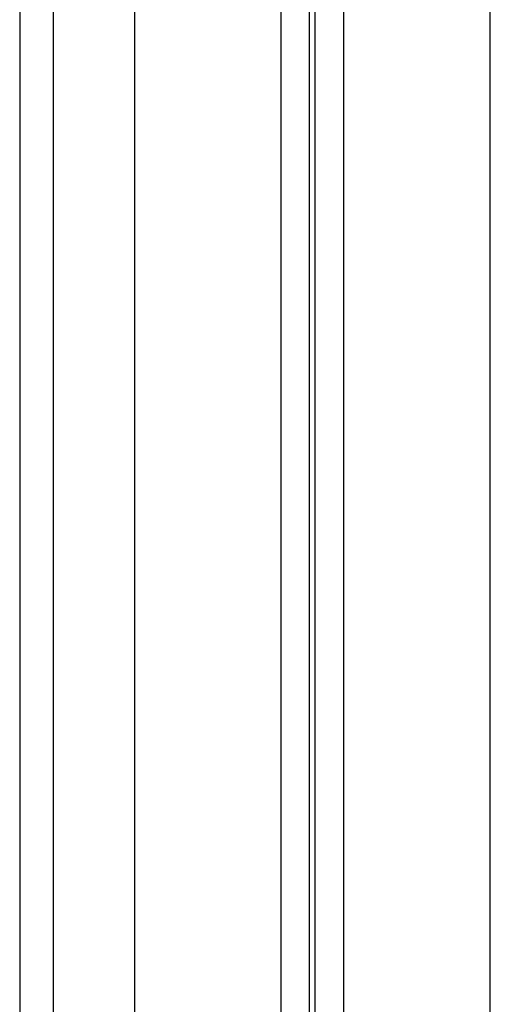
# Model space of a CAD drawing. Header units: millimetres. Extents: x -0.57 to 0.95, y -0.4 to 0.71.
# Tile 50 of 256: x -0.5597 to -0.548, y 0.1426 to 0.167. Entities that reach past the tile are written whole.
import ezdxf

# ---------------------------------------------------------------- set-up
doc = ezdxf.new("R2010")
doc.units = ezdxf.units.MM
doc.layers.add('FORMAT', color=7, linetype='Continuous')

msp = doc.modelspace()

# ---------------------------------------------------------------- linework, layer by layer
at = {"layer": 'FORMAT', "color": 7, "linetype": 'Continuous', "lineweight": 25}
for p, q in [((-0.559657, 0.253991), (-0.559657, 0.124542)), ((-0.558817, 0.124129), (-0.558817, 0.186257)), ((-0.553185, 0.065202), (-0.553185, 0.183332)), ((-0.551638, 0.1833), (-0.551638, 0.065233)), ((-0.556818, 0.183137), (-0.556818, 0.12232)), ((-0.552486, 0.065264), (-0.552486, 0.18327)), ((-0.552338, 0.065267), (-0.552338, 0.183267)), ((-0.548006, 0.065565), (-0.548006, 0.182968))]:
    msp.add_line(p, q, dxfattribs=at)

doc.saveas('drawing.dxf')
